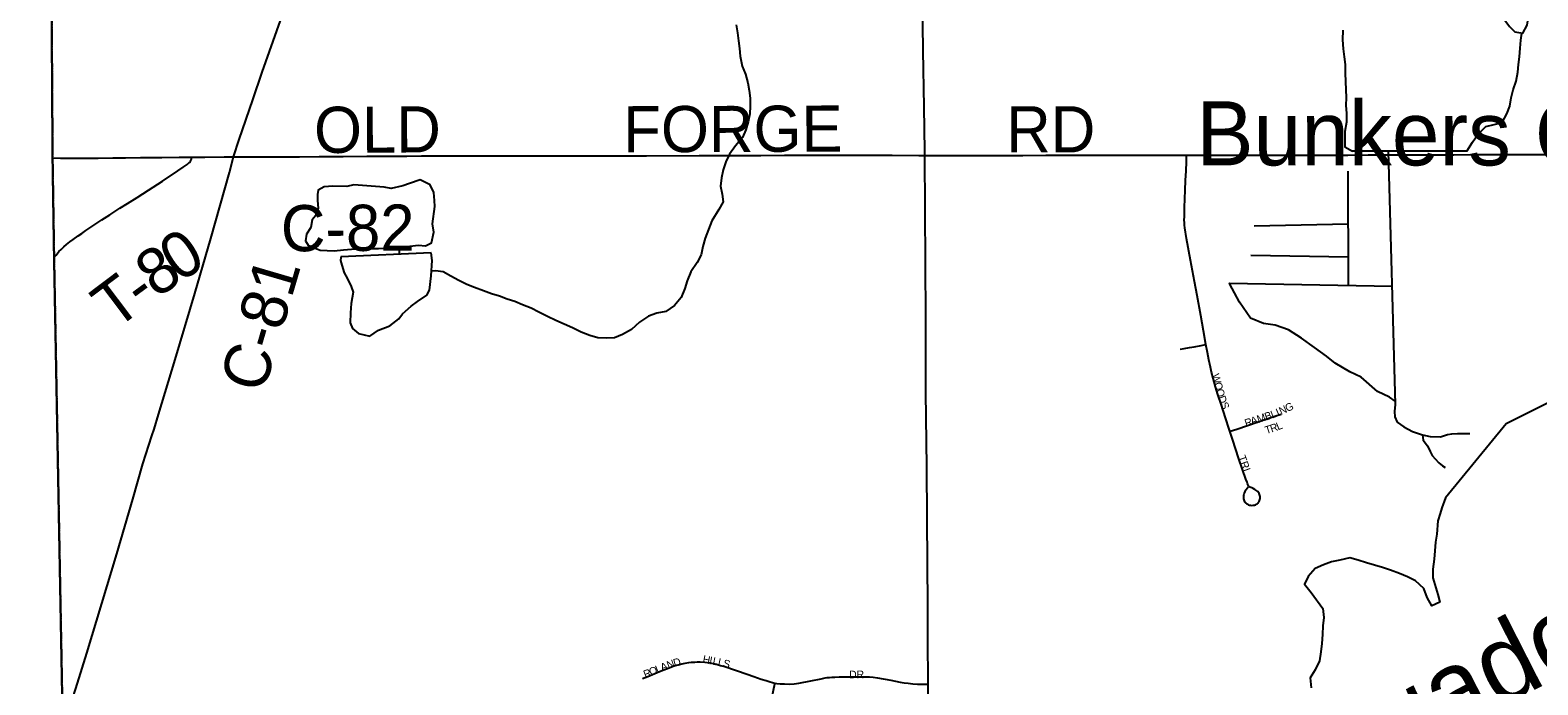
# Model space of a CAD drawing. Header units: feet. Extents: x 2113747 to 2516209, y 960708 to 1356798.
# Tile 46 of 206: x 2273654 to 2283458, y 1121601 to 1125856. Entities that reach past the tile are written whole.
import ezdxf

# ---------------------------------------------------------------- set-up
doc = ezdxf.new("R2010")
doc.units = ezdxf.units.FT
doc.header["$LTSCALE"] = 50
doc.header["$MEASUREMENT"] = 0
doc.linetypes.add('OhDOT_USTN3', pattern=[0.22, 0.165, -0.055])
for name, color, linetype in [('0_Xref', 7, 'Continuous'), ('GM_X_Adjacent_County', 251, 'OhDOT_USTN3'), ('GM_X_County', 251, 'OhDOT_USTN3'), ('GM_X_County_Road', 3, 'Continuous'), ('GM_X_County_Road_Text', 3, 'Continuous'), ('GM_X_Major_Lake', 5, 'Continuous'), ('GM_X_Major_Lake_Text', 5, 'Continuous'), ('GM_X_Minor_Lake', 5, 'Continuous'), ('GM_X_Minor_River', 5, 'Continuous'), ('GM_X_Township', 251, 'OhDOT_USTN3'), ('GM_X_Township_Road', 4, 'Continuous'), ('GM_X_Township_Road_Text', 4, 'Continuous'), ('GM_X_Township_Subdivision', 4, 'Continuous'), ('GM_X_Township_Subdivision_Text', 4, 'Continuous'), ('GM_X_Unincorporated_Text', 251, 'Continuous')]:
    doc.layers.add(name, color=color, linetype=linetype)
doc.styles.add('Styledgn030', font='dgn030.shx')
doc.styles.add('Styledgn031', font='dgn031.shx')

# ---------------------------------------------------------------- blocks, each defined once
blk = doc.blocks.new('POR')
at = {"layer": 'GM_X_Adjacent_County', "flags": 128}
blk.add_lwpolyline([(2192629.9, 1167519.5), (2192631.2, 1170403.5), (2192632.8, 1173672.8), (2192633.8, 1175629.5), (2192671.1, 1181169.3), (2192669.3, 1184775.1), (2192667.8, 1187766.9), (2192660.9, 1188884.7), (2192638, 1192623.1), (2192637, 1192687), (2192624.5, 1194837.8), (2192737.6, 1194839.7), (2198605.6, 1194974.2), (2199009.7, 1194982.8), (2204631.8, 1195039.6), (2205347.9, 1195050.5), (2205386.6, 1195051.1), (2205910.4, 1195059.1), (2205996.9, 1195060.4), (2208466.7, 1195086.6), (2214754.4, 1195227), (2218436, 1195308), (2224284, 1195428.9), (2225752.4, 1195457.9), (2225462.4, 1195534.2), (2225401.5, 1195595.2), (2225364.4, 1195690.5), (2225385.6, 1195870.7), (2225422.7, 1195968.7), (2225454.5, 1196101.2), (2225555.1, 1196175.4), (2225730, 1196146.2), (2225936.7, 1196103.9), (2226103.6, 1195950.2), (2226196.3, 1195762.1), (2226318.2, 1195778), (2226413.6, 1195876), (2226477.1, 1196119.8), (2226432.1, 1196339.7), (2226254.6, 1196527.8), (2226111.5, 1196633.7), (2226016.1, 1196776.8), (2225706.3, 1197037.8), (2225597.5, 1197214), (2225541.9, 1197428.6), (2225549.8, 1197574.3), (2225533.9, 1197682.9), (2225510.1, 1197751.8), (2225433.3, 1197823.4), (2225319.3, 1197810.1), (2225163, 1197849.8), (2225022.6, 1197884.3), (2224866.2, 1197995.8), (2224773.6, 1198237.6), (2224766.2, 1198416.3), (2224818.6, 1198832.8), (2224831.8, 1198917.6), (2224868.9, 1199050.1), (2224916.6, 1199124.2), (2224988.2, 1199164), (2225078.2, 1199177.2), (2225210.7, 1199142.8), (2225361.7, 1199058), (2225454.5, 1198986.5), (2225541.9, 1198975.9), (2225626.7, 1199020.9), (2225653.2, 1199068.6), (2225634.6, 1199164), (2225576.3, 1199317.6), (2225558.1, 1199409.1), (2225502.1, 1199640.9), (2225359.1, 1199810.4), (2225210.7, 1199887.3), (2225033.2, 1199916.4), (2224903.4, 1199927), (2224733.8, 1199887.3), (2224588.1, 1199836.9), (2224426.5, 1199852.8), (2224304.6, 1199924.4), (2224140.3, 1200009.2), (2224033.1, 1200099.2), (2223933.7, 1200223.8), (2223870.1, 1200324.4), (2223843.6, 1200456.9), (2223875.4, 1200570.8), (2223989.3, 1200713.9), (2224135, 1200891.4), (2224264.9, 1201013.3), (2224315.2, 1201058.3), (2224325.8, 1201095.4), (2224307.2, 1201143.1), (2224270.1, 1201185.5), (2224190.7, 1201257), (2224050.2, 1201262.3), (2223875.4, 1201254.4), (2223719.1, 1201259.7), (2223624.4, 1201296.8), (2223554.8, 1201352.4), (2223464.7, 1201458.4), (2223422.3, 1201569.7), (2223427.6, 1201646.5), (2223462.1, 1201752.5), (2223552.1, 1201842.6), (2223692.6, 1201903.5), (2223840.9, 1201967.1), (2223893.9, 1201998.9), (2223939, 1202043.9), (2223962.8, 1202134), (2223909.8, 1202269.1), (2223851.5, 1202340.7), (2223774.7, 1202356.6), (2223692.6, 1202348.6), (2223578.6, 1202303.6), (2223491.2, 1202258.5), (2223382.6, 1202226.8), (2223303.1, 1202247.9), (2223247.5, 1202300.9), (2223215.7, 1202377.8), (2223197.1, 1202483.7), (2223244.8, 1202642.7), (2223353.4, 1202799), (2223454.1, 1202942.1), (2223462.1, 1203018.9), (2223462.1, 1203064), (2223390.5, 1203188.5), (2223235.7, 1203282.8), (2223181.3, 1203339.3), (2223130.4, 1203395.8), (2223116.3, 1203463.6), (2223153, 1203562.4), (2223226.5, 1203633.1), (2223288.6, 1203695.2), (2223316.9, 1203765.9), (2223297.1, 1203887.3), (2223251.9, 1203949.5), (2223175.6, 1203974.9), (2223085.2, 1203955.1), (2223006.1, 1203918.4), (2222935.5, 1203853.4), (2222850.7, 1203698), (2222740.6, 1203607.6), (2222675.6, 1203593.5), (2222616.2, 1203610.5), (2222559.7, 1203698), (2222463.7, 1204073.8), (2222458, 1204285.7), (2222497.6, 1204359.1), (2222596.5, 1204452.4), (2222805.5, 1204585.1), (2222929.8, 1204675.6), (2222992, 1204740.5), (2223006.1, 1204788.6), (2222972.2, 1204847.9), (2222910.1, 1204912.9), (2222760.3, 1204955.2), (2222599.3, 1204969.4), (2222480.6, 1205008.9), (2222404.4, 1205076.7), (2222263.1, 1205240.6), (2222181.2, 1205336.6), (2222079.5, 1205407.3), (2221966.5, 1205441.2), (2221881.7, 1205472.2), (2221797, 1205516.5), (2221703.7, 1205619.2), (2221630.3, 1205687), (2221562.5, 1205698.3), (2221463.6, 1205681.3), (2221311, 1205613.5), (2221195.2, 1205576.8), (2221070.9, 1205582.4), (2220859, 1205622), (2220743.2, 1205681.3), (2220576.5, 1205822.6), (2220455, 1205944), (2220302.4, 1206023.1), (2220181, 1206074), (2220090.6, 1206150.3), (2220048.2, 1206308.5), (2220039.7, 1206483.6), (2219974.7, 1206616.4), (2219935.2, 1206709.7), (2219898.5, 1206817), (2219906.9, 1206918.7), (2220005.8, 1207031.7), (2220152.7, 1207136.3), (2220291.1, 1207226.7), (2220373.1, 1207288.8), (2220421.9, 1207378.1), (2220410.9, 1207565.9), (2220407.2, 1207760.7), (2220339.7, 1208008), (2220291, 1208255.3), (2220324.8, 1208431.4), (2220444.6, 1208768.6), (2220470.9, 1208944.7), (2220422.2, 1209154.5), (2220328.5, 1209281.8), (2220103.7, 1209491.7), (2219826.5, 1209709), (2219691.6, 1209851.3), (2219429.3, 1210203.5), (2219283.2, 1210473.3), (2219245.7, 1210694.3), (2219320.7, 1211065.2), (2219356.9, 1211201.2), (2219410.6, 1211402.4), (2219451.8, 1211743.4), (2219388.1, 1211971.9), (2219215.8, 1212230.4), (2219028.4, 1212466.5), (2218661.3, 1212777.4), (2218365.3, 1213088.4), (2218207.9, 1213346.9), (2218114.2, 1213710.3), (2218088, 1214032.6), (2218118, 1214403.5), (2218200.4, 1214647), (2218372.8, 1214973), (2218440.2, 1215096.6), (2218541.4, 1215411.3), (2218635, 1215696.1), (2218743.7, 1215898.4), (2218886.1, 1216149.4), (2219047.2, 1216370.4), (2219095.9, 1216516.6), (2219144.6, 1216741.4), (2219144.6, 1216921.2), (2219118.3, 1217142.2), (2219133.3, 1217333.3), (2219144.6, 1217520.7), (2219065.9, 1217816.6), (2219058.4, 1218048.9), (2219054.6, 1218326.2), (2219075.1, 1218515), (2219103.6, 1218655.5), (2219090, 1218753.5), (2219032.2, 1218921.9), (2218878.6, 1219180.4), (2218788.6, 1219296.6), (2218691.2, 1219360.2), (2218575.1, 1219379), (2218297.8, 1219382.7), (2217968.1, 1219292.8), (2217739.6, 1219274.1), (2217544.8, 1219307.8), (2217436.1, 1219296.6), (2217237.5, 1219296.6), (2217140.1, 1219345.3), (2217039, 1219457.7), (2216781, 1219756.6), (2216623.1, 1220057.1), (2216570, 1220251), (2216533.2, 1220570.4), (2216540.7, 1220686.5), (2216551.9, 1220843.9), (2216668.1, 1220915.1), (2216847.9, 1220915.1), (2217027.7, 1220836.4), (2217394.9, 1220686.5), (2217522.3, 1220769), (2217675.9, 1220956.3), (2217732.1, 1221094.9), (2217720.9, 1221244.8), (2217683.4, 1221394.7), (2217559.6, 1221466.3), (2217447.4, 1221394.7), (2217323.7, 1221398.4), (2217147.6, 1221465.8), (2216990.3, 1221615.7), (2216922.8, 1221671.9), (2216776.7, 1221754.3), (2216638.1, 1221784.3), (2216499.5, 1221758.1), (2216364.6, 1221701.9), (2216282.2, 1221679.4), (2216188.5, 1221761.8), (2216154.8, 1221904.2), (2216195, 1221993.3), (2217854.6, 1222013.8), (2218902.3, 1222026.2), (2221110.2, 1222044.8), (2224969.7, 1222054.4), (2226270.9, 1222054.4), (2227184.2, 1222047.2), (2228798.4, 1222028), (2230481.2, 1221983), (2231335, 1221970.9), (2233013.3, 1221964.2), (2233375.5, 1221985.7), (2235298.9, 1222030.3), (2235886, 1222018.9), (2238008.6, 1221951.6), (2239797.9, 1221947.1), (2240042.3, 1221946.5), (2240473.1, 1221945.4), (2240926.8, 1221944.3), (2242478.9, 1221940.4), (2243220.1, 1221938.8), (2246206.9, 1221908.5), (2259652.5, 1221764.6), (2265464.6, 1221710.9), (2271661.6, 1221657), (2271878.3, 1221655.1), (2272245.5, 1221652), (2272941.3, 1221646.2), (2272946, 1221095.4), (2272949.1, 1220734.4), (2272952.1, 1220381.2), (2272955.4, 1219996), (2272959.4, 1219526.6), (2272961.9, 1219224.8), (2272968.2, 1218487.3), (2272977.4, 1217406), (2272974.8, 1216501), (2272990.9, 1215563.4), (2273071.2, 1206556.1), (2273192.8, 1198453.5), (2273152, 1195400.2), (2273227.8, 1192712.3), (2273176, 1191452.9), (2273163.7, 1190519), (2273216.2, 1187364.3), (2273321.3, 1182083.5), (2273359.1, 1179653.6), (2273351.3, 1179125), (2273357.7, 1177775.8), (2273384.1, 1177023.3), (2273394.3, 1176620.2), (2273391.7, 1176176.2), (2273414.8, 1174719.8), (2273428, 1173103.9), (2273425.8, 1173043.6), (2273462.1, 1168895.5), (2273464.5, 1168621), (2273485.8, 1167056), (2273539.3, 1163371.7), (2273559.6, 1160545.6), (2273585.4, 1158808.2), (2273596.3, 1155295.4), (2273631.6, 1150488), (2273636.5, 1149823), (2273644.5, 1148717.3), (2273648.4, 1148193.1), (2273652, 1147705.5), (2273706.6, 1144116.6), (2273707.6, 1143905.8), (2273727.1, 1137671.6), (2273735.1, 1134958.5), (2273761.9, 1131307.3), (2273776.3, 1128907.7), (2273781.7, 1128012.6), (2273782.4, 1127896.3), (2273784.2, 1127598.8), (2273791.5, 1126394.8), (2273793.6, 1126045), (2273794.2, 1125937.8), (2273799.7, 1125028), (2273809.4, 1124393.2), (2273866, 1121326.5), (2273859.4, 1119169.8), (2273876.6, 1118816.7), (2273877.6, 1116829.3), (2273844.6, 1115019.5), (2273847.8, 1114656.2), (2273851, 1114280.8), (2273852.3, 1114201.4), (2273856.5, 1113636.4), (2273857.2, 1113574.9), (2273859.5, 1113280.7), (2273861.4, 1113068.9), (2273868, 1112293.9), (2273872.2, 1111793.8), (2273877.5, 1111173.5), (2273881.1, 1110747.6), (2273883.9, 1110420.3), (2273884.8, 1110318.2), (2273888.6, 1109866.3), (2273890, 1109707.5), (2273891.8, 1109492.1), (2273890.4, 1108659.3), (2273894.8, 1107881.1), (2273927.6, 1105260.2), (2273922.8, 1103968.8), (2273943.7, 1101977.2), (2274002.6, 1096381.5), (2274018.6, 1094549.4), (2274044.9, 1093010.2), (2274048.7, 1092052.6), (2274067.2, 1090515.4), (2273842.4, 1090510.7), (2272585.3, 1090487.3), (2271751, 1090471.4), (2270733.1, 1090435.2), (2268200, 1090404.7), (2267777.9, 1090417.9), (2267760.3, 1089303.9), (2267673.8, 1087761.6), (2267628.1, 1085889.8), (2267594, 1084591.7), (2267582.7, 1084034.8), (2267570.3, 1083741), (2267407.2, 1076550.8), (2267310.2, 1072879), (2267224, 1068545.6), (2267218.3, 1067679.9), (2267123.1, 1064546.5), (2267119.1, 1064405.2), (2267104.5, 1064277.9), (2267008.7, 1060529.1), (2266029.7, 1060557.9), (2264763.9, 1060590.1), (2264178.8, 1060604.7), (2263522.7, 1060622.5), (2262904.9, 1060648.5), (2262577.6, 1060658), (2262494, 1060660.5), (2262467.7, 1060661.6), (2262069.3, 1060670.2), (2259905, 1060723.2), (2259350.2, 1060738.4), (2254917, 1060859.8), (2252021.6, 1060939.2), (2251064.1, 1060965.4), (2247613.1, 1061077.2), (2245772.7, 1061157), (2240478.8, 1061338.5), (2240258.8, 1061346.5), (2239174.2, 1061389.9), (2237828.1, 1061435.5), (2234872.6, 1061543.7), (2228637.7, 1061772), (2226856.4, 1061837.2), (2226221.3, 1061860.2), (2224371, 1061928), (2218716.2, 1062135.2), (2216024.1, 1062233.7), (2214252.3, 1062298.5), (2212077.5, 1062441.6), (2210447.7, 1062486), (2205425.9, 1062621.2), (2204591.8, 1062651.7), (2204074.2, 1062670.6), (2204061.3, 1063896.1), (2204018.7, 1067962.2), (2204017.8, 1068050.4), (2203986, 1071081.2), (2203969.1, 1073268.3), (2203919.7, 1078642.6), (2203897.5, 1079534.1), (2203924.1, 1083121.6), (2203902.3, 1084169), (2203923.9, 1085136.9), (2203915.9, 1085866.3), (2203909.3, 1086297.6), (2203904.8, 1086751.9), (2203874, 1089335.2), (2203868.8, 1089766.1), (2203327, 1089754.3), (2199689.1, 1089719.7), (2199501.9, 1089724.5), (2198608.4, 1089725.7), (2198226.9, 1089714.9), (2197797.6, 1089712.6), (2197121.5, 1089708), (2195423.4, 1089702.7), (2195255.6, 1089694.6), (2194546.9, 1089678.2), (2193306.3, 1089676.1), (2192605.8, 1089671.9), (2192619.6, 1092103.3), (2192625.3, 1092537.8), (2192655.8, 1094119.7), (2192658.9, 1095336.3), (2192658, 1095922.6), (2192588.6, 1099321.9), (2192674.5, 1103192.8), (2192654.8, 1107795.5), (2192654.1, 1108034.1), (2192653, 1108439.7), (2192666.1, 1108661.5), (2192655.7, 1108900), (2192656.8, 1109082.6), (2192653.9, 1109924.3), (2192636.4, 1110046.8), (2192644.4, 1110728.7), (2192636.8, 1111737.7), (2192634.1, 1112042.6), (2192629.5, 1112563.6), (2192567, 1113876.2), (2192570.8, 1115766.5), (2192562.7, 1116200.3), (2192562.2, 1116521.2), (2192561.7, 1116842), (2192568.4, 1119398.8), (2192556.7, 1120002.2), (2192551.5, 1123337.2), (2192552.2, 1123393.2), (2192559.7, 1126775.7), (2192557.3, 1127768), (2192541.4, 1130026.9), (2192543.4, 1132645.5), (2192543.5, 1135846.7), (2192542.4, 1136084.5), (2192539.5, 1136744.2), (2192530.1, 1137575), (2192539.4, 1140482.2), (2192538.9, 1143380.8), (2192552.3, 1147211.2), (2192555.8, 1148675.9), (2192557.2, 1148924), (2192558, 1149453.5), (2192561.9, 1150576.9), (2192568.8, 1152460.6), (2192570.2, 1152862.8), (2192571.3, 1153175.8), (2192574.9, 1154176.3), (2192587.8, 1155252.3), (2192594.1, 1158494.9), (2192604.3, 1162456.4), (2192620.3, 1166969.1), (2192629.9, 1167519.5)], dxfattribs=at)
at = {"layer": 'GM_X_County', "flags": 128}
blk.add_lwpolyline([(2353397.3, 1222450.6), (2356857.8, 1222526.2), (2358764.2, 1222567.9), (2364179.8, 1222723), (2365829.3, 1222755.4), (2369644.5, 1222836), (2372194.3, 1222881.1), (2374472.3, 1222923.6), (2379690, 1223029.2), (2379735.3, 1219825.9), (2379742.5, 1219374.1), (2379833.5, 1216178.2), (2380013.7, 1209139.3), (2380002.9, 1203412.7), (2380022.1, 1202248.7), (2380179.5, 1195355.7), (2380181.1, 1194352.1), (2380358.7, 1187411.8), (2380412.2, 1186569.4), (2380419, 1184192.9), (2380463.4, 1181822.8), (2380682.1, 1170162.6), (2380745.6, 1166807.5), (2380770.9, 1165044.4), (2380823.5, 1161381.7), (2380824.4, 1161039), (2380878.4, 1157551.6), (2380892.1, 1156694), (2381025.8, 1152330.2), (2381034.1, 1152022.9), (2381157.7, 1145149.6), (2381235.2, 1140057.3), (2381268.9, 1137567.7), (2381333.6, 1132856.3), (2381336.2, 1132676.3), (2381342.7, 1132209.7), (2381380.2, 1130882.5), (2381387.9, 1130504.3), (2381408.6, 1129490.6), (2381421.5, 1128859.1), (2381523.9, 1123852.6), (2381544, 1122871.8), (2381624.1, 1118858), (2381679.2, 1116097), (2382044.1, 1104151.5), (2382074.4, 1096083.3), (2382125.5, 1091786.6), (2380307.4, 1091765.7), (2379220.6, 1091753.5), (2378988.2, 1091750.9), (2374063.3, 1091695.8), (2368828.8, 1091636.7), (2365146.5, 1091594.1), (2364291.2, 1091584.2), (2363494.4, 1091575), (2360810.6, 1091544.4), (2360599, 1091542), (2358847.6, 1091522.2), (2355371.4, 1091476.5), (2352195.1, 1091434.8), (2348514, 1091386.5), (2345660.7, 1091348.1), (2342696.5, 1091308), (2341798.6, 1091295.9), (2335156.9, 1091206), (2333215.9, 1091179.6), (2331836.7, 1091160.8), (2328725.2, 1091118.3), (2328614.6, 1091116.8), (2326938, 1091094), (2326731.9, 1091091.2), (2324107.7, 1091055.6), (2318106.7, 1090974.3), (2313863.2, 1090916.7), (2307056.5, 1090902.7), (2301402.5, 1090840.2), (2299895.2, 1090830.9), (2299145.4, 1090827), (2298147.3, 1090820), (2294564.9, 1090799.7), (2294189.7, 1090794.9), (2291695.4, 1090779.5), (2287536.2, 1090732.9), (2283974.2, 1090692.1), (2281183.7, 1090660.2), (2280571.3, 1090645.8), (2279736.9, 1090638.3), (2276110.5, 1090564), (2275964.5, 1090560.6), (2275353.8, 1090543.6), (2275299.8, 1090544.7), (2274067.2, 1090515.4), (2274048.7, 1092052.6), (2274044.9, 1093010.2), (2274018.6, 1094549.4), (2274002.6, 1096381.5), (2273943.7, 1101977.2), (2273922.8, 1103968.8), (2273927.6, 1105260.2), (2273894.8, 1107881.1), (2273890.4, 1108659.3), (2273891.8, 1109492.1), (2273890, 1109707.5), (2273888.6, 1109866.3), (2273884.8, 1110318.2), (2273883.9, 1110420.3), (2273881.1, 1110747.6), (2273877.5, 1111173.5), (2273872.2, 1111793.8), (2273868, 1112293.9), (2273861.4, 1113068.9), (2273859.5, 1113280.7), (2273857.2, 1113574.9), (2273856.5, 1113636.4), (2273852.3, 1114201.4), (2273851, 1114280.8), (2273847.8, 1114656.2), (2273844.6, 1115019.5), (2273877.6, 1116829.3), (2273876.6, 1118816.7), (2273859.4, 1119169.8), (2273866, 1121326.5), (2273809.4, 1124393.2), (2273799.7, 1125028), (2273794.2, 1125937.8), (2273793.6, 1126045), (2273791.5, 1126394.8), (2273784.2, 1127598.8), (2273782.4, 1127896.3), (2273781.7, 1128012.6), (2273776.3, 1128907.7), (2273761.9, 1131307.3), (2273735.1, 1134958.5), (2273727.1, 1137671.6), (2273707.6, 1143905.8), (2273706.6, 1144116.6), (2273652, 1147705.5), (2273648.4, 1148193.1), (2273644.5, 1148717.3), (2273636.5, 1149823), (2273631.6, 1150488), (2273596.3, 1155295.4), (2273585.4, 1158808.2), (2273559.6, 1160545.6), (2273539.3, 1163371.7), (2273485.8, 1167056), (2273464.5, 1168621), (2273462.1, 1168895.5), (2273425.8, 1173043.6), (2273428, 1173103.9), (2273414.8, 1174719.8), (2273391.7, 1176176.2), (2273394.3, 1176620.2), (2273384.1, 1177023.3), (2273357.7, 1177775.8), (2273351.3, 1179125), (2273359.1, 1179653.6), (2273321.3, 1182083.5), (2273216.2, 1187364.3), (2273163.7, 1190519), (2273176, 1191452.9), (2273227.8, 1192712.3), (2273152, 1195400.2), (2273192.8, 1198453.5), (2273071.2, 1206556.1), (2272990.9, 1215563.4), (2272974.8, 1216501), (2272977.4, 1217406), (2272968.2, 1218487.3), (2272961.9, 1219224.8), (2272959.4, 1219526.6), (2272955.4, 1219996), (2272952.1, 1220381.2), (2272949.1, 1220734.4), (2272946, 1221095.4), (2272941.3, 1221646.2), (2274225.6, 1221624.2), (2276583.5, 1221584), (2279435.7, 1221566.7), (2287284, 1221585.8), (2287633.6, 1221586.7), (2288155.2, 1221588), (2289132.5, 1221589), (2291838.4, 1221591.7), (2294723.8, 1221588), (2295595.2, 1221590.6), (2298613, 1221604.6), (2299175.1, 1221608.8), (2303374.4, 1221676), (2308425.8, 1221766), (2313088.3, 1221841.3), (2315599.9, 1221874.5), (2319071, 1221920.3), (2326583.9, 1222060.9), (2327982.2, 1222075.8), (2333341.1, 1222132.7), (2335681.5, 1222157.3), (2338510.3, 1222201), (2341238.8, 1222244.5), (2343737.4, 1222286.4), (2344323.7, 1222288.3), (2349299.7, 1222361.1), (2350843.4, 1222394.8), (2353397.3, 1222450.6)], dxfattribs=at)
at = {"layer": 'GM_X_County_Road', "flags": 128}
for points in [[(2279471.5, 1125042.5), (2279471.3, 1125071.2), (2279466.2, 1125356.7), (2279460.6, 1125724.2), (2279457.2, 1126058.7), (2279452, 1126661.5), (2279448.4, 1127554), (2279437.7, 1128512.3), (2279428.6, 1129270.5), (2279423.8, 1129848.1), (2279415, 1130352.5), (2279412.1, 1130729.3), (2279409.1, 1131067.1), (2279404.8, 1131284.8)], [(2274976.8, 1125032.3), (2275013.9, 1125146.6), (2275101.8, 1125403.7), (2275163.5, 1125583.7), (2275305.8, 1125986.1)], [(2273799.7, 1125025.6), (2273851.7, 1125025.2), (2273894, 1125025), (2273965.2, 1125024.7), (2274038.1, 1125024.4), (2274096, 1125024.7), (2274191.6, 1125025.5), (2274273.2, 1125026.2), (2274371.6, 1125028.2), (2274480.8, 1125029), (2274511, 1125029.2), (2274623.2, 1125029.7), (2274703.6, 1125030.1)], [(2274460.4, 1123262.6), (2274489.5, 1123358), (2274597.4, 1123716.1), (2274723.9, 1124143.9), (2274828.4, 1124502.9), (2274949.9, 1124932), (2274976.8, 1125032.3)], [(2274703.6, 1125030.1), (2274789.6, 1125031.4), (2274915.2, 1125032), (2274976.8, 1125032.3)], [(2274976.8, 1125032.3), (2275220.8, 1125033.4), (2275404.3, 1125033.8), (2275533.4, 1125034.4), (2275689.8, 1125035.7), (2275843.8, 1125036.6), (2276009.4, 1125037.6), (2276103.9, 1125038.1), (2276199.5, 1125038.7), (2276375.3, 1125039.4), (2276464.1, 1125039.3), (2276617.4, 1125038.9), (2276783.7, 1125039), (2276882.1, 1125038.9), (2277080.6, 1125038.7), (2277312.8, 1125039.1), (2277662.4, 1125039.6), (2278005, 1125040.7), (2278211.3, 1125041.1), (2278405.9, 1125042.3), (2278559.9, 1125043), (2278676, 1125042.9), (2278798.2, 1125042.8), (2278968.4, 1125043.2), (2279104, 1125043.4), (2279258.5, 1125043.2), (2279431.9, 1125042.6), (2279471.5, 1125042.5)], [(2279471.5, 1125042.5), (2279586, 1125042.1), (2279727.8, 1125041.8), (2279837.3, 1125041.5), (2280031.8, 1125042), (2280108.3, 1125042.3), (2280257.5, 1125042.9), (2280369.5, 1125043), (2280512.3, 1125043.3), (2280678, 1125043.7), (2280807.2, 1125043.5), (2280883.7, 1125043.3), (2281003.4, 1125043.2), (2281129.4, 1125043.1), (2281173.5, 1125043.3)], [(2279492.4, 1121605.3), (2279491.9, 1121905.8), (2279492, 1122113.3), (2279486.4, 1122679.6), (2279484.8, 1123020.5), (2279477.5, 1123499.4), (2279477.1, 1123988.2), (2279474.1, 1124690.5), (2279471.5, 1125042.5)], [(2281173.5, 1125043.3), (2281278.2, 1125043.5), (2281365, 1125043.5), (2281441.1, 1125043.4), (2281538.7, 1125043.4), (2281597, 1125043.3), (2281699.8, 1125043), (2281808.6, 1125043.2), (2281958.5, 1125043.5), (2282070.2, 1125043.7), (2282221.8, 1125044.4), (2282354.1, 1125044.9), (2282468.9, 1125045.4), (2282537.4, 1125045.6), (2282676.3, 1125045.9), (2282818.5, 1125046.3), (2282912.2, 1125046.8), (2283027, 1125047.5), (2283121.1, 1125047.9), (2283168.8, 1125047.9), (2283334.5, 1125047.8), (2283522.3, 1125047.8)], [(2273891.4, 1121387.6), (2273919.2, 1121476.5), (2273961.6, 1121612.7), (2274022.5, 1121808.2), (2274217.9, 1122452), (2274321, 1122807.6), (2274386.8, 1123037.1), (2274445, 1123218.7), (2274460.4, 1123262.6)], [(2279496.7, 1121256.9), (2279492.4, 1121605.3)]]:
    blk.add_lwpolyline(points, dxfattribs=at)
at = {"layer": 'GM_X_Major_Lake'}
for p, q in [((2283987.2, 1123665.6), (2283250.9, 1123298.3)), ((2283250.9, 1123298.3), (2282857.9, 1122816.5))]:
    blk.add_line(p, q, dxfattribs=at)
at = {"layer": 'GM_X_Major_Lake', "flags": 128}
blk.add_lwpolyline([(2282857.9, 1122816.5), (2282833.3, 1122752.2), (2282822.6, 1122715), (2282806.6, 1122667.2), (2282800.5, 1122579.9), (2282792.6, 1122527.8), (2282788.7, 1122471.6), (2282782.8, 1122417.5), (2282775, 1122353.4), (2282775.1, 1122297.3), (2282807.3, 1122189.1), (2282819.5, 1122139.1), (2282767.5, 1122114.9), (2282737.4, 1122168.9), (2282715.3, 1122227), (2282661.1, 1122277), (2282609.1, 1122302.9), (2282557, 1122324.8), (2282499, 1122346.8), (2282446.9, 1122364.7), (2282394.9, 1122378.6), (2282342.8, 1122394.5), (2282288.8, 1122412.4), (2282234.8, 1122426.3), (2282170.8, 1122412.1), (2282114.8, 1122400), (2282062.8, 1122381.8), (2282008.9, 1122357.7), (2281963, 1122305.5), (2281941.1, 1122255.3), (2281983.2, 1122201.3), (2282059.5, 1122097.3), (2282065.6, 1122039.2), (2282059.7, 1121985.1), (2282057.9, 1121928.9), (2282054, 1121870.8), (2282046.1, 1121816.7), (2282038.3, 1121756.6), (2282010.4, 1121698.4), (2281976.5, 1121646.2), (2281982.6, 1121582.1)], dxfattribs=at)
at = {"layer": 'GM_X_Minor_Lake'}
for p, q in [((2275955.4, 1124835.1), (2275759.2, 1124850.5)), ((2276260.9, 1124408.9), (2275674.5, 1124382.9))]:
    blk.add_line(p, q, dxfattribs=at)
at = {"layer": 'GM_X_Minor_Lake', "flags": 128}
for points in [[(2283200.7, 1126073.7), (2283212.9, 1126003.6), (2283237, 1125929.5), (2283273.2, 1125879.4), (2283307.2, 1125845.5), (2283359.3, 1125835.6), (2283389.1, 1125887.7), (2283399, 1125959.9), (2283396.8, 1126038.1), (2283384.7, 1126094.1), (2283376.5, 1126170.3), (2283356.4, 1126238.4), (2283310.3, 1126284.4), (2283256.3, 1126280.2), (2283234.3, 1126244.1), (2283220.5, 1126189.9)], [(2275759.2, 1124850.5), (2275713.2, 1124840.3), (2275623.1, 1124842), (2275565.1, 1124837.8), (2275527.1, 1124815.6), (2275523.2, 1124787.6), (2275521.3, 1124749.4), (2275527.4, 1124699.3), (2275509.6, 1124649.1), (2275487.6, 1124622.9), (2275479.8, 1124572.8), (2275451.9, 1124530.6), (2275444, 1124486.4), (2275462.1, 1124458.4), (2275508.2, 1124438.5), (2275540.3, 1124426.6), (2275630.3, 1124422.8), (2275692.4, 1124429.1), (2275796.4, 1124437.4), (2275918.5, 1124437.8), (2276046.6, 1124444.3), (2276178.7, 1124458.8), (2276224.7, 1124454.9), (2276264.7, 1124473.1), (2276278.5, 1124543.3), (2276270.3, 1124597.5), (2276286, 1124709.8), (2276283.9, 1124749.9), (2276279.7, 1124800.1), (2276255.5, 1124850.1), (2276189.4, 1124884), (2276121.4, 1124859.7), (2276077.4, 1124843.5), (2276001.4, 1124827.2), (2275955.4, 1124835.1)], [(2275674.5, 1124382.9), (2275674.5, 1124378.9), (2275672.6, 1124358.8), (2275680.7, 1124328.7), (2275696.8, 1124278.6), (2275714.9, 1124244.6), (2275741.1, 1124190.5), (2275755.3, 1124152.5), (2275741.5, 1124080.2), (2275737.6, 1124018), (2275735.8, 1123953.8), (2275749.9, 1123917.8), (2275788.1, 1123883.8), (2275862.2, 1123868), (2275918.1, 1123906.3), (2275992.1, 1123934.6), (2276052, 1123980.9), (2276075.9, 1124013.1), (2276131.8, 1124061.4), (2276171.7, 1124093.7), (2276233.7, 1124134), (2276251.6, 1124166.1), (2276261.3, 1124260.4), (2276267, 1124358.8), (2276260.9, 1124408.9)]]:
    blk.add_lwpolyline(points, dxfattribs=at)
at = {"layer": 'GM_X_Minor_River'}
blk.add_line((2282994.9, 1125069.2), (2282252.8, 1125069.5), dxfattribs=at)
at = {"layer": 'GM_X_Minor_River', "flags": 128}
for points in [[(2282189.1, 1125857), (2282187.2, 1125792.8), (2282191.4, 1125734.7), (2282197.5, 1125682.6), (2282203.6, 1125632.6), (2282205.7, 1125576.4), (2282205.8, 1125522.3), (2282208, 1125468.2), (2282210.1, 1125418.1), (2282208.2, 1125366), (2282214.3, 1125315.9), (2282212.4, 1125257.8), (2282202.6, 1125197.7), (2282202.8, 1125097.5), (2282252.8, 1125069.5)], [(2278244, 1125889.8), (2278254.1, 1125837.7), (2278260.3, 1125787.6), (2278266.4, 1125737.4), (2278270.6, 1125687.3), (2278282.8, 1125623.1), (2278305, 1125571.1), (2278321.1, 1125514.9), (2278329.3, 1125464.8), (2278335.4, 1125414.7), (2278335.6, 1125362.5), (2278333.7, 1125312.4), (2278321.9, 1125260.2), (2278308, 1125208), (2278286.2, 1125157.8), (2278240.3, 1125103.5), (2278200.4, 1125051.2), (2278176.5, 1125001), (2278160.7, 1124948.8), (2278148.8, 1124896.6), (2278143, 1124842.4), (2278153.2, 1124790.3), (2278159.3, 1124740.1), (2278131.4, 1124689.9), (2278085.6, 1124617.5), (2278065.8, 1124561.3), (2278043.9, 1124505.1), (2278028.1, 1124450.9), (2278016.2, 1124396.7), (2277990.3, 1124346.4), (2277950.5, 1124286.1), (2277926.7, 1124227.9), (2277910.8, 1124177.7), (2277886.9, 1124119.4), (2277843.1, 1124067.1), (2277787.1, 1124026.8), (2277729.1, 1124016.6), (2277675.1, 1123998.4), (2277615.2, 1123958.1), (2277563.3, 1123911.8), (2277505.4, 1123877.4), (2277453.4, 1123857.2), (2277399.4, 1123855), (2277345.3, 1123856.9), (2277293.2, 1123870.7), (2277237.1, 1123892.6), (2277181, 1123920.5), (2277126.9, 1123946.4), (2277072.8, 1123968.3), (2277018.7, 1123996.2), (2276962.5, 1124024.1), (2276912.4, 1124050), (2276856.3, 1124071.9), (2276806.2, 1124091.8), (2276756.1, 1124107.6), (2276706, 1124127.5), (2276654, 1124143.4), (2276601.9, 1124161.3), (2276543.7, 1124183.2), (2276493.7, 1124203.1), (2276441.5, 1124228.9), (2276389.4, 1124256.9), (2276339.3, 1124284.8), (2276289.2, 1124292.6), (2276263.1, 1124290.8)], [(2283224.5, 1125256.1), (2283256.4, 1125312.3), (2283276.3, 1125362.4), (2283284.2, 1125416.6), (2283296.1, 1125468.7), (2283315.9, 1125524.8), (2283327.8, 1125583), (2283331.7, 1125633.1), (2283337.6, 1125683.2), (2283343.5, 1125739.3), (2283347.4, 1125791.4), (2283352.9, 1125836.8)], [(2282994.9, 1125069.2), (2283032.8, 1125127.4), (2283066.7, 1125177.6), (2283118.6, 1125229.8), (2283172.5, 1125244), (2283224.5, 1125256.1)], [(2282485.1, 1125069.4), (2282530.5, 1123422.9), (2282524.6, 1123378.8), (2282528.7, 1123342.8), (2282542.8, 1123308.7), (2282586.9, 1123278.8), (2282642.9, 1123248.8), (2282707, 1123226.9), (2282757, 1123215), (2282825, 1123213.2), (2282869, 1123227.3), (2282899, 1123233.4), (2282935, 1123235.5), (2282971, 1123235.5), (2282999, 1123235.6), (2283015, 1123235.6)], [(2282226.8, 1124197.5), (2282223.1, 1124939.2)], [(2282224.8, 1124594.6), (2281613.9, 1124583.1)], [(2276054.5, 1124399.7), (2276058.7, 1124445.6)], [(2282225.9, 1124380.1), (2281592.3, 1124392.7)], [(2282529.9, 1123445.3), (2282492.4, 1123470.9), (2282414.3, 1123508.8), (2282308.1, 1123600.8), (2282236, 1123636.7), (2282139.9, 1123692.6), (2282083.8, 1123736.5), (2282005.6, 1123794.4), (2281921.5, 1123854.4), (2281835.4, 1123908.3), (2281749.3, 1123938.2), (2281673.3, 1123950), (2281589.2, 1123983.9), (2281516.9, 1124087.9), (2281484.8, 1124150), (2281454.7, 1124206), (2281452.7, 1124212), (2282509.3, 1124192.2)], [(2282707, 1123226.9), (2282711.1, 1123190.9), (2282739.2, 1123154.9), (2282757.2, 1123118.8), (2282771.3, 1123092.8), (2282789.4, 1123070.8), (2282813.4, 1123044.8), (2282837.5, 1123024.8), (2282855.5, 1123014.8)]]:
    blk.add_lwpolyline(points, dxfattribs=at)
at = {"layer": 'GM_X_Township', "flags": 128}
blk.add_lwpolyline([(2273706.6, 1144116.6), (2274451, 1144099.7), (2275848.1, 1144130), (2275977.4, 1144134.4), (2276352.4, 1144118), (2276673.1, 1144104.1), (2278962.2, 1144111.4), (2282223.6, 1144167.6), (2282615.9, 1144160.3), (2282945.7, 1144162.9), (2283046.1, 1144163.7), (2284147.3, 1144164.5), (2284989, 1144172.2), (2286546.8, 1144190.6), (2290241, 1144200.7), (2292292.6, 1144206.4), (2295497.7, 1144177), (2297666.9, 1144176.2), (2299033.2, 1144175.6), (2299033.9, 1144014.5), (2299047.5, 1140868.4), (2299047.6, 1140749.9), (2299047.8, 1140209.6), (2299046.1, 1140060.4), (2299044.3, 1139886.5), (2299057.8, 1135394.5), (2299057.9, 1135375.9), (2299058.9, 1134619.3), (2299063, 1131449.1), (2299075.5, 1121791.7), (2299079.5, 1118653.9), (2298612.7, 1118656.7), (2291693.7, 1118699.5), (2291590.1, 1118700.2), (2286495.2, 1118731.7), (2284462.4, 1118744.2), (2279390.2, 1118775.6), (2279101.6, 1118777.4), (2278180.8, 1118783.1), (2278095.3, 1118774.2), (2278025.8, 1118784.1), (2276681.8, 1118792.4), (2275473, 1118799.8), (2273938.9, 1118798.6), (2273876.6, 1118816.7), (2273859.4, 1119169.8), (2273866, 1121326.5), (2273809.4, 1124393.2), (2273799.7, 1125028), (2273794.2, 1125937.8), (2273793.6, 1126045), (2273791.5, 1126394.8), (2273784.2, 1127598.8), (2273782.4, 1127896.3), (2273781.7, 1128012.6), (2273776.3, 1128907.7), (2273761.9, 1131307.3), (2273735.1, 1134958.5), (2273727.1, 1137671.6), (2273707.6, 1143905.8), (2273706.6, 1144116.6)], dxfattribs=at)
at = {"layer": 'GM_X_Township_Road', "flags": 128}
blk.add_lwpolyline([(2273809.5, 1124380.1), (2273822, 1124394.7), (2273841.1, 1124417.2), (2273855.4, 1124431.4), (2273872.4, 1124447.9), (2273889.8, 1124462.6), (2273911.6, 1124480), (2273933.9, 1124496.5), (2273965.5, 1124518.9), (2273990.1, 1124535.6), (2274016.7, 1124553.7), (2274062.5, 1124584.4), (2274120.4, 1124623.1), (2274172.9, 1124656.8), (2274237.9, 1124698.6), (2274287.5, 1124730.1), (2274348.9, 1124768.9), (2274424.5, 1124817), (2274513.5, 1124874.8), (2274615, 1124942), (2274649.7, 1124965.5), (2274668, 1124978.1), (2274675.4, 1124983.8), (2274681.8, 1124988.7), (2274688.5, 1124995.2), (2274692.4, 1124999.3), (2274695.9, 1125003.7), (2274699.1, 1125008.7), (2274701, 1125013.1), (2274702.1, 1125017.8), (2274703, 1125022.9), (2274703.6, 1125030.1)], dxfattribs=at)
at = {"layer": 'GM_X_Township_Subdivision', "flags": 128}
for points in [[(2281299.6, 1123812.6), (2281283.4, 1123902.1), (2281265.2, 1124002.1), (2281241.8, 1124131.2), (2281224.1, 1124221.8), (2281198.9, 1124360.6), (2281172.5, 1124502.6), (2281161.7, 1124570.7), (2281159.7, 1124587.9), (2281158.9, 1124601.4), (2281158.6, 1124625.2), (2281158.9, 1124641.2), (2281161, 1124703.4), (2281164.8, 1124816.5), (2281167.5, 1124878.7), (2281170.2, 1124942.2), (2281172.6, 1125001.2), (2281173.4, 1125038.1), (2281173.5, 1125043.3)], [(2281131.8, 1123783), (2281158.2, 1123787.7), (2281193.5, 1123793.9), (2281222.7, 1123799.1), (2281267.3, 1123807), (2281287.5, 1123810.5), (2281299.6, 1123812.6)], [(2281455.8, 1123249), (2281451.1, 1123263.1), (2281426.6, 1123337.1), (2281397.3, 1123425.1), (2281376.5, 1123487.6), (2281361.2, 1123539.2), (2281345.8, 1123593.9), (2281335.4, 1123633.8), (2281328, 1123665.4), (2281318.2, 1123712.9), (2281309.2, 1123760.3), (2281299.6, 1123812.6)], [(2281455.8, 1123249), (2281457.7, 1123249.6), (2281499.4, 1123263.6), (2281568.6, 1123286.7), (2281689.1, 1123327), (2281748.3, 1123346.8), (2281788.4, 1123360.8)], [(2281573.9, 1122886.9), (2281560.4, 1122868.5), (2281553.1, 1122857.5), (2281548, 1122847.9), (2281545, 1122838.7), (2281543.5, 1122831.6), (2281543, 1122823.2), (2281544.1, 1122810.1), (2281545.6, 1122803.7), (2281548.2, 1122796.9), (2281551.6, 1122791.1), (2281555.3, 1122786.1), (2281559.3, 1122782.3), (2281565.1, 1122778), (2281570.8, 1122774.7), (2281576.7, 1122771.8), (2281583, 1122769.5), (2281589.3, 1122768.3), (2281597.9, 1122767.7), (2281606.5, 1122768.1), (2281614.3, 1122769.3), (2281621.3, 1122771.3), (2281627.4, 1122774.6), (2281632.4, 1122778.6), (2281637.4, 1122783), (2281641.1, 1122787.8), (2281645, 1122793.7), (2281647.7, 1122799.4), (2281650, 1122805.8), (2281651.1, 1122812.3), (2281651.8, 1122818.8), (2281651.3, 1122825.3), (2281650.1, 1122831.7), (2281647.9, 1122838.8), (2281645.1, 1122845.1), (2281640.9, 1122852.1), (2281636.5, 1122858.2), (2281631.2, 1122863.1), (2281624.6, 1122867.5), (2281617.3, 1122871.6), (2281606.6, 1122876.6), (2281597.2, 1122880.7), (2281590.3, 1122883.9), (2281584.5, 1122887), (2281580.4, 1122890.7), (2281576.8, 1122895), (2281574.4, 1122898.9), (2281572.2, 1122903.4), (2281569.7, 1122909.6), (2281566.5, 1122917.7), (2281559.5, 1122937.4), (2281514.1, 1123070.5), (2281472.4, 1123198.8), (2281455.8, 1123249)], [(2277636.6, 1121642.3), (2277671.3, 1121656.6), (2277716.3, 1121675.4), (2277757.2, 1121692.4), (2277790.8, 1121705.7), (2277819.2, 1121716.7), (2277846.3, 1121726.1), (2277868.1, 1121732.4), (2277891.1, 1121738.4), (2277912.9, 1121742.6), (2277936.3, 1121746.1), (2277951.4, 1121747.7), (2277975.9, 1121749.3), (2277991.4, 1121750), (2278011.7, 1121750), (2278040.4, 1121747.8), (2278072.6, 1121744.4), (2278117.7, 1121735.3), (2278142.9, 1121728.1), (2278171.3, 1121720.1), (2278316.3, 1121669.9), (2278358.5, 1121654.9), (2278407.5, 1121638.2), (2278438.8, 1121628.7), (2278465, 1121621.1), (2278479.9, 1121617.1), (2278496.6, 1121613.3)], [(2278496.6, 1121613.3), (2278510, 1121610.9), (2278531.5, 1121608.7), (2278558.1, 1121607.1), (2278590.4, 1121606.5), (2278620.9, 1121608.6), (2278652.4, 1121613.1), (2278729.7, 1121627.6), (2278797.4, 1121641.1), (2278822.9, 1121646.1), (2278835.8, 1121648.2), (2278852.1, 1121650), (2278866.7, 1121651.1), (2278885.6, 1121652.2), (2278914.5, 1121652.9), (2279058.4, 1121653.6), (2279086.8, 1121653.7), (2279112, 1121652.4), (2279135.2, 1121650.4), (2279164.1, 1121646.2), (2279250.5, 1121630.9), (2279311.2, 1121619.7), (2279337.7, 1121615.2), (2279362.9, 1121611.4), (2279393, 1121608.5), (2279423.6, 1121606.8), (2279457.6, 1121605.7), (2279492.4, 1121605.3)], [(2278189.7, 1120808.2), (2278194.1, 1120831.4), (2278198.4, 1120854.8), (2278203.8, 1120882.5), (2278211.6, 1120914.9), (2278222, 1120947), (2278233.1, 1120976.3), (2278243.7, 1121000.9), (2278253.8, 1121020.1), (2278281.7, 1121068.1), (2278317.1, 1121124.7), (2278372.5, 1121216.4), (2278387.8, 1121245.3), (2278405.5, 1121281.5), (2278421.6, 1121318.5), (2278430.8, 1121339.5), (2278445.7, 1121381.6), (2278455.3, 1121414.3), (2278463.1, 1121444), (2278472.6, 1121487.8), (2278477.7, 1121514.8), (2278495.4, 1121607.3), (2278496.6, 1121613.3)]]:
    blk.add_lwpolyline(points, dxfattribs=at)
at = {"layer": 'GM_X_County_Road_Text', "char_height": 300, "attachment_point": 7, "line_spacing_factor": 0.8, "style": 'Styledgn030'}
for s, insert, rotation in [('{\\Fdgn000|c0;\\C256;OLD}', (2275500.5, 1125053.3), 0.33557), ('{\\Fdgn000|c0;\\C256;FORGE}', (2277510.9, 1125057.7), 0.20254), ('{\\Fdgn000|c0;\\C256;RD}', (2280000.6, 1125062.1), 0.00001), ('{\\Fdgn000|c0;\\C256;C-82}', (2275284.9, 1124414.1), 0.34277), ('{\\Fdgn000|c0;\\C256;C-81}', (2275174.9, 1123486.7), 73.63079)]:
    blk.add_mtext(s, dxfattribs=dict(at, insert=insert, rotation=rotation))
at = {"layer": 'GM_X_Major_Lake_Text', "attachment_point": 4, "line_spacing_factor": 0.8, "style": 'Styledgn031'}
for s, insert, char_height, rotation in [('{\\Fdgn000|c0;\\C256;Mogadore}', (2281623.3, 1120841.5), 500.183, 26.97349), ('{\\Fdgn000|c0;\\C256;Reservoir}', (2281927.7, 1120234.9), 500.178, 26.97329)]:
    blk.add_mtext(s, dxfattribs=dict(at, insert=insert, char_height=char_height, rotation=rotation))
at = {"layer": 'GM_X_Township_Road_Text', "char_height": 300, "attachment_point": 7, "line_spacing_factor": 0.8, "style": 'Styledgn030'}
for s, insert, rotation in [('{\\Fdgn000|c0;\\C256;0}', (2274625.8, 1124208.2), 33.08386), ('{\\Fdgn000|c0;\\C256;8}', (2274478.5, 1124105.7), 34.82021), ('{\\Fdgn000|c0;\\C256;T}', (2274205.4, 1123901.9), 37.00103), ('{\\Fdgn000|c0;\\C256;-}', (2274382.7, 1124035.5), 36.21733)]:
    blk.add_mtext(s, dxfattribs=dict(at, insert=insert, rotation=rotation))
at = {"layer": 'GM_X_Township_Subdivision_Text', "char_height": 50, "attachment_point": 7, "line_spacing_factor": 0.8, "style": 'Styledgn030'}
for s, insert, rotation in [('{\\Fdgn000|c0;\\C256;W}', (2281335.8, 1123615.6), 284.98233), ('{\\Fdgn000|c0;\\C256;O}', (2281350.6, 1123560.4), 284.98782), ('{\\Fdgn000|c0;\\C256;O}', (2281362.4, 1123516.2), 286.42626), ('{\\Fdgn000|c0;\\C256;D}', (2281376.1, 1123470.1), 289.66016), ('{\\Fdgn000|c0;\\C256;S}', (2281391, 1123428.3), 289.99702), ('{\\Fdgn000|c0;\\C256;I}', (2281767.4, 1123346), 23.85635), ('{\\Fdgn000|c0;\\C256;N}', (2281787.8, 1123355.1), 24.10781), ('{\\Fdgn000|c0;\\C256;G}', (2281828, 1123373.1), 24.14311), ('{\\Fdgn000|c0;\\C256;R}', (2281560.4, 1123276.4), 18.07402), ('{\\Fdgn000|c0;\\C256;A}', (2281598.1, 1123288.7), 18.09222), ('{\\Fdgn000|c0;\\C256;M}', (2281639.9, 1123302.3), 18.0923), ('{\\Fdgn000|c0;\\C256;B}', (2281690.1, 1123318.7), 18.07402), ('{\\Fdgn000|c0;\\C256;R}', (2281726.3, 1123241.4), 18.52804), ('{\\Fdgn000|c0;\\C256;L}', (2281730.9, 1123332.1), 20.75), ('{\\Fdgn000|c0;\\C256;L}', (2281767.7, 1123255.4), 21.86829), ('{\\Fdgn000|c0;\\C256;T}', (2281691.6, 1123230.4), 17.53653), ('{\\Fdgn000|c0;\\C256;TRL}', (2281507.5, 1123082.7), 289.79826), ('{\\Fdgn000|c0;\\C256;A}', (2277763.3, 1121688.6), 21.20071), ('{\\Fdgn000|c0;\\C256;N}', (2277803.5, 1121704.2), 19.40972), ('{\\Fdgn000|c0;\\C256;D}', (2277843, 1121718.2), 15.44105), ('{\\Fdgn000|c0;\\C256;H}', (2278023.7, 1121744.9), 349.44882), ('{\\Fdgn000|c0;\\C256;I}', (2278066.9, 1121736.9), 349.44882), ('{\\Fdgn000|c0;\\C256;L}', (2278088.6, 1121732.9), 349.45082), ('{\\Fdgn000|c0;\\C256;L}', (2278122.1, 1121726.6), 347.35561), ('{\\Fdgn000|c0;\\C256;S}', (2278155.3, 1121719.2), 345.04922), ('{\\Fdgn000|c0;\\C256;R}', (2277653.7, 1121644.1), 22.08554), ('{\\Fdgn000|c0;\\C256;O}', (2277690.4, 1121659), 22.09363), ('{\\Fdgn000|c0;\\C256;L}', (2277731.1, 1121675.6), 22.08798), ('{\\Fdgn000|c0;\\C256;DR}', (2278979.8, 1121643.6), 0.00001)]:
    blk.add_mtext(s, dxfattribs=dict(at, insert=insert, rotation=rotation))
at = {"layer": 'GM_X_Unincorporated_Text', "insert": (2281237, 1124971.3), "char_height": 417, "attachment_point": 7, "rotation": 0.00001, "line_spacing_factor": 0.8, "style": 'Styledgn030'}
blk.add_mtext('{\\Fdgn000|c0;\\C256;Bunkers Corners}', dxfattribs=at)

msp = doc.modelspace()

# ---------------------------------------------------------------- block references
at = {"layer": '0_Xref'}
msp.add_blockref('POR', (0, 0), dxfattribs=at)

doc.saveas('drawing.dxf')
